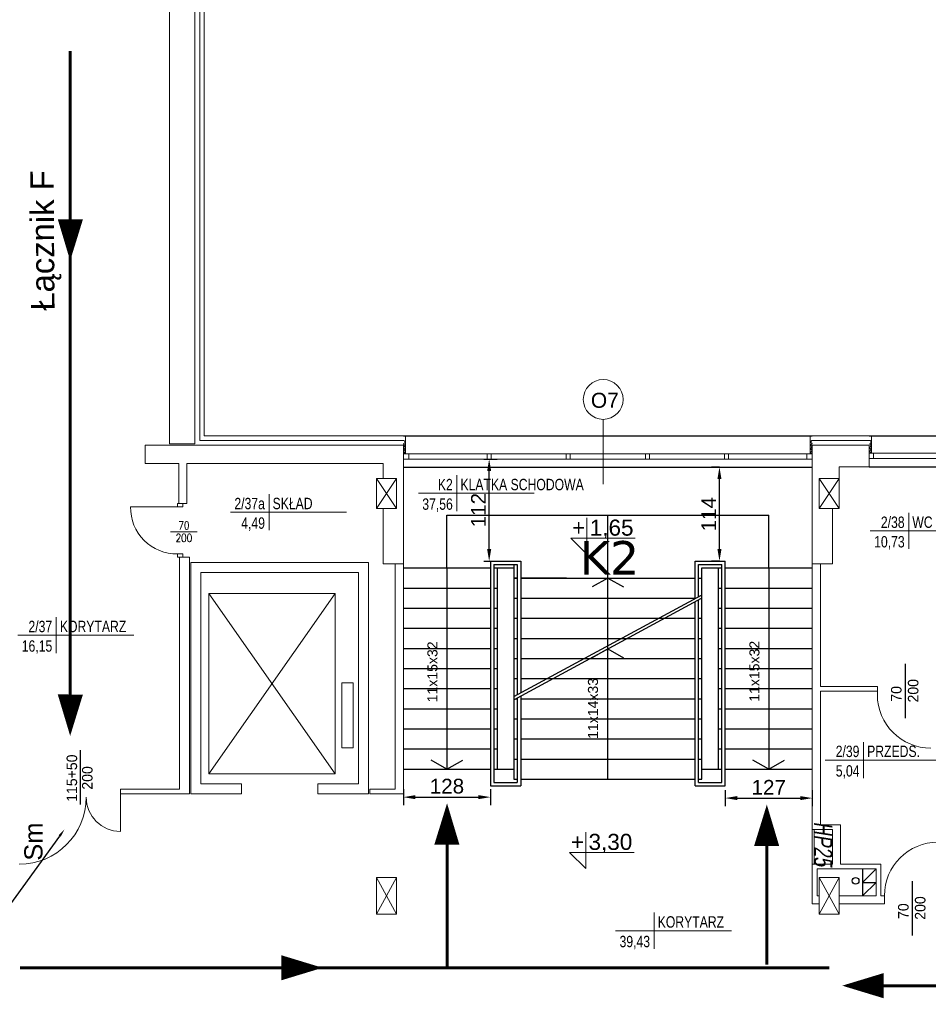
# Model space of a CAD drawing. Header units: millimetres. Extents: x 126553 to 403692, y -95821 to 38049.
# Tile 155 of 256: x 219768 to 221124, y 6802 to 8270. Entities that reach past the tile are written whole.
import ezdxf
from ezdxf import colors
from ezdxf.entities.mleader import LeaderData, LeaderLine
from ezdxf.enums import TextEntityAlignment as Align
from ezdxf.math import Vec2, Vec3

# ---------------------------------------------------------------- set-up
doc = ezdxf.new("R2010")
doc.units = ezdxf.units.MM
for name, color, linetype, lineweight in [('_(06 GRUBA)', 7, 'Continuous', 40), ('A-opis', 7, 'Continuous', 18), ('docieplenie', 6, 'Continuous', 18), ('docieplenie zew.', 6, 'Continuous', 18), ('ekspertyza', 7, 'Continuous', 30), ('ewakaucja', 3, 'Continuous', 50), ('OKNA', 7, 'Continuous', 13), ('opisy', 7, 'Continuous', 18), ('WAW_ŚLUSARKA ALUMINIOWA OPIS PB', 7, 'Continuous', 9), ('WYMIAR', 7, 'Continuous', 18), ('ŚCIANY CIENKIE', 7, 'Continuous', 18), ('ŚCIANY GRUBE', 7, 'Continuous', 20)]:
    doc.layers.add(name, color=color, linetype=linetype, lineweight=lineweight)
doc.layers.add('KOMINY', color=94, linetype='Continuous', plot=False)
doc.layers.add('WENTYLE_WADLIWE', color=1, linetype='Continuous')
doc.layers.add('WIDOK', color=7, linetype='Continuous')
doc.styles.add('AR12', font='arial.ttf', dxfattribs={"height": 12})
doc.styles.add('Arial', font='arial.ttf')
doc.styles.add('OPIS', font='romans.shx', dxfattribs={"width": 0.8})
doc.styles.add('ROMANS', font='romans.shx', dxfattribs={"width": 0.7})
doc.styles.add('RS12', font='Romans', dxfattribs={"width": 0.75, "height": 12})
doc.styles.add('RS8', font='ROMANS.SHX', dxfattribs={"width": 0.75, "height": 8})
doc.styles.add('STYLE1', font='txt', dxfattribs={"width": 0.8})
doc.linetypes.add('ZIGZAG', pattern='A,0.0001,-0.2,[131,LTYPESHP.SHX,S=0.2,R=0,X=-0.2,Y=0],-0.4,[131,LTYPESHP.SHX,S=0.2,R=180,X=0.2,Y=0],-0.2', length=0.8001)
doc.dimstyles.new('100 moje', dxfattribs={"dimtxt": 22, "dimasz": 12, "dimexe": 12, "dimexo": 20, "dimgap": 3, "dimtad": 1, "dimdec": 1, "dimrnd": 0.5, "dimtxsty": 'Standard', "dimblk1": 'ARCHTICK', "dimblk2": 'ARCHTICK', "dimsah": 1, "dimcen": 0.1, "dimdle": 10, "dimclrd": 256, "dimclre": 256, "dimclrt": 256, "dimadec": 0, "dimazin": 0, "dimtfac": 1, "dimtdec": 1, "dimtofl": 0, "dimtmove": 1, "dimatfit": 3, "dimfxl": 12, "dimfxlon": 1, "dimtolj": 1, "dimtzin": 0, "dimarcsym": 0})

# ---------------------------------------------------------------- blocks, each defined once
blk = doc.blocks.new('METKA')
for p, q in [((0, 26.9), (0, -26.9)), ((-57.4, 0), (115.4, 0))]:
    blk.add_line(p, q)
at = {"layer": 'opisy', "style": 'STYLE1', "width": 0.8, "flags": 4}
for tag, p in [('NUMER', (-6.1, 4.5)), ('POWIERZCHNIA', (-6, -24.6))]:
    blk.add_attdef(tag, text='', height=17, dxfattribs=at).set_placement(p, align=Align.RIGHT)
for tag, p in [('NAZWA', (5.3, 4.6)), ('POSADZKA', (5.6, -24.7))]:
    blk.add_attdef(tag, p, '', height=17, dxfattribs=at)
blk = doc.blocks.new('KOTA-WA')
at = {"color": 7}
for p, q in [((0, 27), (0, 0)), ((-12, 12), (0, 0)), ((-12, 12), (36, 12))]:
    blk.add_line(p, q, dxfattribs=at)
at = {"layer": 'A-opis', "color": 7, "style": 'RS12', "width": 0.6, "flags": 4}
blk.add_attdef('ZNAK', text='', height=8, dxfattribs=at).set_placement((-6.18, 19.74), align=Align.MIDDLE)
blk.add_attdef('RZEDNA', text='', height=10, dxfattribs=at).set_placement((2.11, 11.17), align=Align.BOTTOM_LEFT)
at = {"layer": 'A-opis', "color": 7, "style": 'RS8', "width": 0.6, "flags": 4}
blk.add_attdef('UWAGA', text='', height=7, dxfattribs=at).set_placement((3.83, 8.14), align=Align.TOP_LEFT)
blk = doc.blocks.new('A$C121B6CE3')
blk.add_lwpolyline([(0, -20), (0, 20)])
at = {"style": 'OPIS', "width": 0.8}
blk.add_attdef('Szerokość', text='', height=12, rotation=90, dxfattribs=at).set_placement((0, 0), align=Align.BOTTOM_CENTER)
blk.add_attdef('Wysokość', text='', height=12, rotation=90, dxfattribs=at).set_placement((3, 0), align=Align.TOP_CENTER)
blk = doc.blocks.new('*D2475')
at = {"layer": 'Defpoints', "color": 0, "linetype": 'Continuous', "lineweight": 60, "transparency": 16777216}
for p in [(220440.8, 7615.1), (220468.7, 7615.1), (220440.8, 7462.7)]:
    blk.add_point(p, dxfattribs=at)
at = {"layer": 'ekspertyza', "color": 1, "linetype": 'Continuous', "lineweight": -2, "transparency": 16777216}
for p, q in [((220460.8, 7615.1), (220480.7, 7615.1)), ((220468.7, 7480.7), (220468.7, 7597.1)), ((220460.8, 7462.7), (220480.7, 7462.7))]:
    blk.add_line(p, q, dxfattribs=at)
at = {"layer": 'ekspertyza', "color": 1, "linetype": 'Continuous', "lineweight": 60, "transparency": 16777216}
for points in [[(220465.7, 7597.1), (220471.7, 7597.1), (220468.7, 7615.1)], [(220465.7, 7480.7), (220471.7, 7480.7), (220468.7, 7462.7)]]:
    blk.add_solid(points, dxfattribs=at)
at = {"layer": 'ekspertyza', "color": 1, "linetype": 'Continuous', "lineweight": 20, "transparency": 16777216, "insert": (220452.7, 7538.9), "char_height": 22, "attachment_point": 5, "rotation": 90, "style": 'Arial'}
blk.add_mtext('\\A1;112', dxfattribs=at)
blk = doc.blocks.new('*D2476')
at = {"layer": 'Defpoints', "color": 0, "linetype": 'Continuous', "lineweight": 60, "transparency": 16777216}
for p in [(220812.2, 7603.1), (220820.7, 7603.1), (220820.7, 7462.7)]:
    blk.add_point(p, dxfattribs=at)
at = {"layer": 'ekspertyza', "color": 1, "linetype": 'Continuous', "lineweight": -2, "transparency": 16777216}
for p, q in [((220812.2, 7603.1), (220800.2, 7603.1)), ((220812.2, 7480.7), (220812.2, 7585.1)), ((220812.2, 7462.7), (220800.2, 7462.7))]:
    blk.add_line(p, q, dxfattribs=at)
at = {"layer": 'ekspertyza', "color": 1, "linetype": 'Continuous', "lineweight": 60, "transparency": 16777216}
for points in [[(220809.2, 7585.1), (220815.2, 7585.1), (220812.2, 7603.1)], [(220809.2, 7480.7), (220815.2, 7480.7), (220812.2, 7462.7)]]:
    blk.add_solid(points, dxfattribs=at)
at = {"layer": 'ekspertyza', "color": 1, "linetype": 'Continuous', "lineweight": 20, "transparency": 16777216, "insert": (220796.2, 7532.9), "char_height": 22, "attachment_point": 5, "rotation": 90, "style": 'Arial'}
blk.add_mtext('\\A1;114', dxfattribs=at)
blk = doc.blocks.new('*D2477')
at = {"layer": 'Defpoints', "color": 0, "linetype": 'Continuous', "lineweight": -3}
for p in [(220340.7, 7152.7), (220470.7, 7152.7), (220470.7, 7110.8)]:
    blk.add_point(p, dxfattribs=at)
at = {"layer": 'ekspertyza', "color": 1, "linetype": 'Continuous', "lineweight": -2}
for p, q in [((220340.7, 7122.8), (220340.7, 7098.8)), ((220470.7, 7122.8), (220470.7, 7098.8)), ((220358.7, 7110.8), (220452.7, 7110.8))]:
    blk.add_line(p, q, dxfattribs=at)
at = {"layer": 'ekspertyza', "color": 1, "linetype": 'Continuous', "lineweight": -3}
for points in [[(220358.7, 7113.8), (220358.7, 7107.8), (220340.7, 7110.8)], [(220452.7, 7113.8), (220452.7, 7107.8), (220470.7, 7110.8)]]:
    blk.add_solid(points, dxfattribs=at)
at = {"layer": 'ekspertyza', "color": 1, "linetype": 'Continuous', "lineweight": 20, "insert": (220405.7, 7127.1), "char_height": 22, "attachment_point": 5, "style": 'Arial'}
blk.add_mtext('\\A1;128', dxfattribs=at)
blk = doc.blocks.new('*D2478')
at = {"layer": 'Defpoints', "color": 0, "linetype": 'Continuous', "lineweight": -3}
for p in [(220820.7, 7152.7), (220950.7, 7152.7), (220950.7, 7109.4)]:
    blk.add_point(p, dxfattribs=at)
at = {"layer": 'ekspertyza', "color": 1, "linetype": 'Continuous', "lineweight": -2}
for p, q in [((220820.7, 7121.4), (220820.7, 7097.4)), ((220838.7, 7109.4), (220932.7, 7109.4)), ((220950.7, 7121.4), (220950.7, 7097.4))]:
    blk.add_line(p, q, dxfattribs=at)
at = {"layer": 'ekspertyza', "color": 1, "linetype": 'Continuous', "lineweight": -3}
for points in [[(220838.7, 7112.4), (220838.7, 7106.4), (220820.7, 7109.4)], [(220932.7, 7112.4), (220932.7, 7106.4), (220950.7, 7109.4)]]:
    blk.add_solid(points, dxfattribs=at)
at = {"layer": 'ekspertyza', "color": 1, "linetype": 'Continuous', "lineweight": 20, "insert": (220885.7, 7125.5), "char_height": 22, "attachment_point": 5, "style": 'Arial'}
blk.add_mtext('\\A1;127', dxfattribs=at)

msp = doc.modelspace()

# ---------------------------------------------------------------- linework, layer by layer
at = {"layer": 'docieplenie', "color": 0, "linetype": 'ZIGZAG'}
for p, q in [((220037.26681, 7642.63343), (220037.26681, 9284.67806)), ((220037.26681, 7642.63343), (220342.16577, 7642.63343)), ((220949.74509, 7642.63343), (221037.41055, 7642.63343))]:
    msp.add_line(p, q, dxfattribs=at)
at = {"layer": 'docieplenie', "color": 0}
for p, q in [((220343.43747, 7639.95064), (220341.16834, 7637.68313)), ((220341.16834, 7637.68313), (220343.43747, 7634.90022)), ((220342.16577, 7642.63343), (220343.43747, 7639.95064)), ((220950.25606, 7638.25925), (220947.98693, 7635.99174)), ((220949.74509, 7642.63343), (220948.07366, 7640.03448)), ((220948.07366, 7640.03448), (220950.25606, 7638.25925)), ((221038.68225, 7639.95064), (221036.41312, 7637.68313)), ((221036.41312, 7637.68313), (221038.68225, 7634.90022)), ((221037.41055, 7642.63343), (221038.68225, 7639.95064)), ((220343.43747, 7634.90022), (220340.9516, 7631.85707)), ((220340.9516, 7631.85707), (220343.47798, 7629.33678)), ((220343.47798, 7629.33678), (220340.97611, 7626.57629)), ((220340.97611, 7626.57629), (220343.47798, 7624.59707)), ((220343.47798, 7624.59707), (220342.74821, 7624.0241)), ((220950.25606, 7633.20884), (220947.77018, 7630.16569)), ((220947.77018, 7630.16569), (220950.29656, 7627.6454)), ((220947.98693, 7635.99174), (220950.25606, 7633.20884)), ((220950.47045, 7627.59961), (220948.02127, 7625.20308)), ((220948.02127, 7625.20308), (220949.04174, 7623.92839)), ((221038.68225, 7634.90022), (221036.19638, 7631.85707)), ((221036.19638, 7631.85707), (221038.72276, 7629.33678)), ((221038.72276, 7629.33678), (221036.22089, 7626.57629)), ((221036.22089, 7626.57629), (221038.72276, 7624.59707)), ((221038.72276, 7624.59707), (221037.99299, 7624.0241))]:
    msp.add_line(p, q, dxfattribs=at)
at = {"layer": 'docieplenie', "color": 3, "lineweight": 60}
msp.add_line((220882.85823, 6861.02849), (220882.85823, 7086.85809), dxfattribs=at)
at = {"layer": 'docieplenie', "color": 0, "lineweight": 30}
for points in [[(221089.68031, 7228.58084), (221089.68031, 7309.44879)], [(219858.87749, 7180.70878), (219858.87749, 7099.84083)], [(221100.18031, 6904.53112), (221100.18031, 6985.39906)]]:
    msp.add_lwpolyline(points, dxfattribs=at)
at = {"layer": 'docieplenie', "color": 0}
msp.add_lwpolyline([(219918.72505, 7110.17806), (219918.72505, 7059.67806)], dxfattribs=at)
at = {"layer": 'docieplenie', "color": 0, "lineweight": 0}
for centre, start, end in [((221127.72505, 7263.82778), 180, 270), ((221138.22505, 6963.67806), 90, 180)]:
    msp.add_arc(centre, 80, start, end, dxfattribs=at)
at = {"layer": 'docieplenie', "color": 0}
for centre, radius, start, end in [((219767.72505, 7110.67806), 100, 270, 0), ((219918.72505, 7110.67806), 51, 180, 270)]:
    msp.add_arc(centre, radius, start, end, dxfattribs=at)
at = {"layer": 'docieplenie zew.', "color": 0}
for p, q in [((220043.72505, 7649.67806), (220043.72505, 9284.67806)), ((220343.72505, 7649.67806), (220043.72505, 7649.67806)), ((220343.72505, 7623.67806), (220343.72505, 7649.67806)), ((220950.72505, 7649.67806), (220947.72505, 7649.67806)), ((220947.72505, 7649.67806), (220947.72505, 7623.67806)), ((221038.96983, 7649.67806), (220950.72505, 7649.67806)), ((221038.96983, 7635.67806), (221038.96983, 7649.67806)), ((220340.72505, 7623.67806), (220343.72505, 7623.67806)), ((220340.72505, 7623.67806), (220343.72505, 7623.67806)), ((220340.72505, 7623.05306), (220343.72505, 7623.05306)), ((220340.72505, 7623.05306), (220343.72505, 7623.05306)), ((220343.72505, 7623.67806), (220343.72505, 7635.67806)), ((220947.72505, 7623.67806), (220950.72505, 7623.67806)), ((220947.72505, 7623.05306), (220950.72505, 7623.05306)), ((221035.96983, 7623.67806), (221038.96983, 7623.67806)), ((221038.96983, 7623.67806), (221038.96983, 7635.67806))]:
    msp.add_line(p, q, dxfattribs=at)
at = {"layer": 'ewakaucja', "color": 3, "lineweight": 60}
msp.add_line((220405.90748, 6856.32806), (220405.90748, 7088.8279), dxfattribs=at)
for points in [[(219843.77402, 8223.58341), (219843.77402, 7248.71654)], [(219769.22104, 6856.32806), (220975.72515, 6856.32806)], [(221885.88815, 6829.63374), (221019.8288, 6829.63374)]]:
    msp.add_lwpolyline(points, dxfattribs=at)
for points in [[(219843.77402, 7910.96959, 0, 37.5, 0), (219844.02885, 7972.6723, 37.5, 37.5, 0)], [(219843.77402, 7202.20585, 0, 37.5, 0), (219844.02885, 7263.90856, 37.5, 37.5, 0)], [(220405.90748, 7101.59335, 0, 37.5, 0), (220405.65265, 7039.89064, 37.5, 37.5, 0)], [(220882.85823, 7099.62354, 0, 37.5, 0), (220882.6034, 7037.92082, 37.5, 37.5, 0)], [(220220.25571, 6856.32806, 0, 37.5, 0), (220158.55246, 6856.32806, 37.5, 37.5, 0)], [(220995.27845, 6829.63374, 0, 37.5, 0), (221056.98169, 6829.63374, 37.5, 37.5, 0)]]:
    msp.add_lwpolyline(points, format="xyseb", dxfattribs=at)
at = {"layer": 'KOMINY', "color": 0}
for p, q in [((221025.72505, 7003.67806), (221025.72505, 6963.65919)), ((221045.72505, 7003.67806), (221025.72505, 6983.66863)), ((221045.72505, 7003.67806), (221025.72505, 6983.66863)), ((221025.72505, 7003.67806), (221025.72505, 6963.65919)), ((221025.72505, 6983.66863), (221045.72505, 6983.66863)), ((221045.72505, 6983.66863), (221025.72505, 6963.65919)), ((221045.72505, 6983.66863), (221025.72505, 6963.65919)), ((221025.72505, 6983.66863), (221045.72505, 6983.66863))]:
    msp.add_line(p, q, dxfattribs=at)
msp.add_circle((221015.32037, 6985.91237), 5, dxfattribs=at)
at = {"layer": 'OKNA', "color": 0}
for p, q in [((220340.72505, 7623.05306), (220950.72505, 7623.05306)), ((221035.72505, 7623.67806), (221275.72505, 7623.67806)), ((221041.72505, 7615.67806), (221041.72505, 7623.67806)), ((220340.72505, 7615.05306), (220950.72505, 7615.05306)), ((221035.72505, 7615.67806), (221275.72505, 7615.67806))]:
    msp.add_line(p, q, dxfattribs=at)
at = {"layer": 'opisy', "color": 0}
msp.add_line((220638.76178, 7577.72403), (220638.76178, 7674.23679), dxfattribs=at)
at = {"layer": 'opisy', "color": 7}
for points in [[(220011.72515, 7548.67806), (220003.92515, 7548.67806), (220003.92515, 7543.64034), (220011.72515, 7543.64034)], [(220011.72515, 7473.64034), (220003.92515, 7473.64034), (220003.92515, 7468.60262), (220011.72515, 7468.60262)]]:
    msp.add_lwpolyline(points, close=True, dxfattribs=at)
msp.add_lwpolyline([(220003.92515, 7543.64034), (219933.92515, 7543.64034)], dxfattribs=at)
at = {"layer": 'opisy', "color": 0}
msp.add_circle((220638.76178, 7703.93704), 29.70025, dxfattribs=at)
at = {"layer": 'opisy', "color": 7}
msp.add_arc((220002.73515, 7542.45034), 68.82029, 179.00922768, 270.99077232, dxfattribs=at)
at = {"layer": 'WIDOK', "color": 0}
for p, q in [((220340.72505, 7649.67806), (220950.72505, 7649.67806)), ((221035.72505, 7649.67806), (221275.72505, 7649.67806)), ((220340.72505, 7603.05306), (220950.72505, 7603.05306)), ((221035.72505, 7603.67806), (221275.72505, 7603.67806)), ((220405.72505, 7452.67806), (220405.72505, 7531.32023)), ((220405.72505, 7531.32023), (220885.72505, 7531.32023)), ((220645.72505, 7137.67806), (220645.72505, 7531.32023)), ((220885.72505, 7452.67806), (220885.72505, 7531.32023)), ((220470.72505, 7462.67806), (220515.72505, 7462.67806)), ((220470.72505, 7462.67806), (220470.72505, 7127.67806)), ((220515.72505, 7462.67806), (220515.72505, 7266.27908)), ((220775.72505, 7462.67806), (220820.72505, 7462.67806)), ((220775.72505, 7406.81962), (220775.72505, 7462.67806)), ((220820.72505, 7127.67806), (220820.72505, 7462.67806)), ((220340.72505, 7452.67806), (220470.72505, 7452.67806)), ((220405.72505, 7452.67806), (220405.72505, 7152.67806)), ((220475.72505, 7457.67806), (220510.72505, 7457.67806)), ((220475.72505, 7457.67806), (220475.72505, 7132.67806)), ((220475.72505, 7452.67806), (220480.72505, 7452.67806)), ((220480.72505, 7452.67806), (220480.72505, 7152.67806)), ((220480.72505, 7452.67806), (220505.72505, 7452.67806)), ((220505.72505, 7457.67806), (220505.72505, 7137.67806)), ((220505.72505, 7452.67806), (220505.72505, 7152.67806)), ((220510.72505, 7457.67806), (220510.72505, 7263.57638)), ((220780.72505, 7457.67806), (220815.72505, 7457.67806)), ((220780.72505, 7409.52232), (220780.72505, 7457.67806)), ((220785.72505, 7152.67806), (220785.72505, 7452.67806)), ((220785.72505, 7452.67806), (220810.72505, 7452.67806)), ((220810.72505, 7152.67806), (220810.72505, 7452.67806)), ((220810.72505, 7452.67806), (220815.72505, 7452.67806)), ((220815.72505, 7132.67806), (220815.72505, 7457.67806)), ((220820.72505, 7452.67806), (220950.72505, 7452.67806)), ((220885.72505, 7452.67806), (220885.72505, 7152.67806)), ((220505.72505, 7437.67806), (220510.72505, 7437.67806)), ((220510.72505, 7437.67806), (220505.72505, 7437.67806)), ((220584.02848, 7437.67806), (220515.72505, 7437.67806)), ((220515.72505, 7437.67806), (220775.72505, 7437.67806)), ((220645.72505, 7437.67806), (220622.20104, 7424.44235)), ((220645.72505, 7437.67806), (220669.24907, 7424.44235)), ((220780.72505, 7437.67806), (220785.72505, 7437.67806)), ((220340.72505, 7422.67806), (220470.72505, 7422.67806)), ((220475.72505, 7422.67806), (220480.72505, 7422.67806)), ((220810.72505, 7422.67806), (220815.72505, 7422.67806)), ((220820.72505, 7422.67806), (220950.72505, 7422.67806)), ((220505.642, 7260.69102), (220785.642, 7412.04237)), ((220505.642, 7256.14405), (220785.642, 7407.4954)), ((220505.72505, 7407.67806), (220510.72505, 7407.67806)), ((220515.72505, 7407.67806), (220775.72505, 7407.67806)), ((220775.72505, 7127.67806), (220775.72505, 7402.27265)), ((220780.72505, 7132.67806), (220780.72505, 7404.97535)), ((220785.72505, 7137.67806), (220785.72505, 7409.97535)), ((220340.72505, 7392.67806), (220470.72505, 7392.67806)), ((220475.72505, 7392.67806), (220480.72505, 7392.67806)), ((220810.72505, 7392.67806), (220815.72505, 7392.67806)), ((220820.72505, 7392.67806), (220950.72505, 7392.67806)), ((220505.72505, 7377.67806), (220510.72505, 7377.67806)), ((220515.72505, 7377.67806), (220775.72505, 7377.67806)), ((220730.22505, 7377.67806), (220775.72505, 7377.67806)), ((220780.72505, 7377.67806), (220785.72505, 7377.67806)), ((220340.72505, 7362.67806), (220470.72505, 7362.67806)), ((220475.72505, 7362.67806), (220480.72505, 7362.67806)), ((220810.72505, 7362.67806), (220815.72505, 7362.67806)), ((220820.72505, 7362.67806), (220950.72505, 7362.67806)), ((220505.72505, 7347.67806), (220510.72505, 7347.67806)), ((220515.72505, 7347.67806), (220775.72505, 7347.67806)), ((220674.72505, 7347.67806), (220775.72505, 7347.67806)), ((220780.72505, 7347.67806), (220785.72505, 7347.67806)), ((220340.72505, 7332.67806), (220470.72505, 7332.67806)), ((220475.72505, 7332.67806), (220480.72505, 7332.67806)), ((220645.72505, 7331.86462), (220622.20104, 7318.62891)), ((220645.72505, 7331.86462), (220669.24907, 7318.62891)), ((220810.72505, 7332.67806), (220815.72505, 7332.67806)), ((220820.72505, 7332.67806), (220950.72505, 7332.67806)), ((220505.72505, 7317.67806), (220510.72505, 7317.67806)), ((220515.72505, 7317.67806), (220775.72505, 7317.67806)), ((220619.22505, 7317.67806), (220775.72505, 7317.67806)), ((220780.72505, 7317.67806), (220785.72505, 7317.67806)), ((220340.72505, 7302.67806), (220470.72505, 7302.67806)), ((220475.72505, 7302.67806), (220480.72505, 7302.67806)), ((220810.72505, 7302.67806), (220815.72505, 7302.67806)), ((220820.72505, 7302.67806), (220950.72505, 7302.67806)), ((220505.72505, 7287.67806), (220510.72505, 7287.67806)), ((220515.72505, 7287.67806), (220775.72505, 7287.67806)), ((220563.72505, 7287.67806), (220775.72505, 7287.67806)), ((220780.72505, 7287.67806), (220785.72505, 7287.67806)), ((220340.72505, 7272.67806), (220470.72505, 7272.67806)), ((220475.72505, 7272.67806), (220480.72505, 7272.67806)), ((220810.72505, 7272.67806), (220815.72505, 7272.67806)), ((220820.72505, 7272.67806), (220950.72505, 7272.67806)), ((220508.22505, 7257.67806), (220510.72505, 7257.67806)), ((220510.72505, 7259.02941), (220510.72505, 7132.67806)), ((220515.72505, 7261.73211), (220515.72505, 7127.67806)), ((220515.72505, 7257.67806), (220775.72505, 7257.67806)), ((220780.72505, 7257.67806), (220785.72505, 7257.67806)), ((220340.72505, 7242.67806), (220470.72505, 7242.67806)), ((220475.72505, 7242.67806), (220480.72505, 7242.67806)), ((220810.72505, 7242.67806), (220815.72505, 7242.67806)), ((220820.72505, 7242.67806), (220950.72505, 7242.67806)), ((220505.72505, 7227.67806), (220510.72505, 7227.67806)), ((220515.72505, 7227.67806), (220775.72505, 7227.67806)), ((220780.72505, 7227.67806), (220785.72505, 7227.67806)), ((220340.72505, 7212.67806), (220470.72505, 7212.67806)), ((220475.72505, 7212.67806), (220480.72505, 7212.67806)), ((220810.72505, 7212.67806), (220815.72505, 7212.67806)), ((220820.72505, 7212.67806), (220950.72505, 7212.67806)), ((220505.72505, 7197.67806), (220510.72505, 7197.67806)), ((220515.72505, 7197.67806), (220775.72505, 7197.67806)), ((220780.72505, 7197.67806), (220785.72505, 7197.67806)), ((220340.72505, 7182.67806), (220470.72505, 7182.67806)), ((220475.72505, 7182.67806), (220480.72505, 7182.67806)), ((220810.72505, 7182.67806), (220815.72505, 7182.67806)), ((220820.72505, 7182.67806), (220950.72505, 7182.67806)), ((220505.72505, 7167.67806), (220510.72505, 7167.67806)), ((220515.72505, 7167.67806), (220775.72505, 7167.67806)), ((220780.72505, 7167.67806), (220785.72505, 7167.67806)), ((220340.72505, 7152.67806), (220470.72505, 7152.67806)), ((220405.72505, 7152.67806), (220382.20104, 7165.91376)), ((220405.72505, 7152.67806), (220429.24907, 7165.91376)), ((220475.72505, 7152.67806), (220480.72505, 7152.67806)), ((220480.72505, 7152.67806), (220505.72505, 7152.67806)), ((220785.72505, 7152.67806), (220810.72505, 7152.67806)), ((220810.72505, 7152.67806), (220815.72505, 7152.67806)), ((220820.72505, 7152.67806), (220950.72505, 7152.67806)), ((220885.72505, 7152.67806), (220862.20104, 7165.91376)), ((220885.72505, 7152.67806), (220909.24907, 7165.91376)), ((220505.72505, 7137.67806), (220510.72505, 7137.67806)), ((220515.72505, 7137.67806), (220775.72505, 7137.67806)), ((220780.72505, 7137.67806), (220785.72505, 7137.67806)), ((220470.72505, 7127.67806), (220515.72505, 7127.67806)), ((220475.72505, 7132.67806), (220510.72505, 7132.67806)), ((220775.72505, 7127.67806), (220820.72505, 7127.67806)), ((220780.72505, 7132.67806), (220815.72505, 7132.67806))]:
    msp.add_line(p, q, dxfattribs=at)
at = {"layer": 'ŚCIANY CIENKIE', "color": 0}
for p, q in [((219991.72505, 7637.67806), (219991.72505, 7741.88452)), ((220029.72505, 7637.67806), (220029.72505, 7741.88452)), ((219991.72505, 7637.67806), (220029.72505, 7637.67806)), ((220330.72505, 7586.17806), (220300.72505, 7541.17806)), ((220300.72505, 7586.17806), (220330.72505, 7541.17806)), ((220990.72505, 7586.17806), (220960.72505, 7541.17806)), ((220960.72505, 7586.17806), (220990.72505, 7541.17806)), ((220050.44166, 7145.35387), (220050.44166, 7414.4461)), ((220050.44166, 7414.4461), (220238.84255, 7145.35387)), ((220238.84255, 7414.4461), (220050.44166, 7145.35387)), ((220050.44166, 7414.4461), (220238.84255, 7414.4461)), ((220238.84255, 7414.4461), (220050.44166, 7414.4461)), ((220238.84255, 7414.4461), (220238.84255, 7145.35387)), ((220248.90411, 7281.3277), (220266.00599, 7281.3277)), ((220248.90411, 7184.45543), (220248.90411, 7281.3277)), ((220266.00599, 7281.3277), (220266.00599, 7184.45543)), ((220266.00599, 7184.45543), (220248.90411, 7184.45543)), ((220238.84255, 7145.35387), (220050.44166, 7145.35387)), ((220950.72505, 7010.67806), (220950.72505, 7062.62833)), ((220953.24822, 7010.67806), (220953.24822, 7062.62833)), ((220300.72505, 6936.17806), (220330.72505, 6991.17806)), ((220300.72505, 6991.17806), (220330.72505, 6936.17806)), ((220960.72505, 6991.17806), (220990.72505, 6936.17806)), ((220960.72505, 6936.17806), (220990.72505, 6991.17806))]:
    msp.add_line(p, q, dxfattribs=at)
at = {"layer": 'ŚCIANY GRUBE'}
for p, q in [((219991.72515, 7637.67806), (219991.72515, 9282.67806)), ((220029.72515, 7637.67806), (220029.72515, 9282.67806)), ((219991.72515, 7637.67806), (220029.72515, 7637.67806)), ((219955.72515, 7635.67806), (219955.72515, 7608.67806)), ((219955.72515, 7635.67806), (220343.72505, 7635.67806)), ((220340.72515, 7635.67806), (220340.72515, 7451.53762)), ((219955.72515, 7608.67806), (220005.72515, 7608.67806)), ((220005.72515, 7548.67806), (220005.72515, 7608.67806)), ((220017.72515, 7608.67806), (220310.72515, 7608.67806)), ((220017.72515, 7548.67806), (220017.72515, 7608.67806)), ((220310.72515, 7608.67806), (220310.72515, 7586.17806)), ((220300.72515, 7586.17806), (220300.72515, 7541.17806)), ((220300.72515, 7586.17806), (220330.72515, 7586.17806)), ((220330.72515, 7586.17806), (220330.72515, 7541.17806)), ((220005.72515, 7548.67806), (220017.72515, 7548.67806)), ((220300.72515, 7541.17806), (220330.72515, 7541.17806)), ((220310.72515, 7541.17806), (220310.72515, 7458.67806))]:
    msp.add_line(p, q, dxfattribs=at)
at = {"layer": 'ŚCIANY GRUBE', "color": 0}
for p, q in [((219955.72505, 7635.67806), (220015.72505, 7635.67806)), ((219955.72505, 7635.67806), (220340.72505, 7635.67806)), ((219955.72505, 7635.67806), (220340.72505, 7635.67806)), ((220255.72505, 7635.67806), (220015.72505, 7635.67806)), ((220255.72505, 7635.67806), (220340.72505, 7635.67806)), ((220340.72505, 7635.05306), (220340.72505, 7458.67806)), ((220950.72505, 7635.67806), (221035.72505, 7635.67806)), ((220950.72505, 7062.62833), (220950.72505, 7635.67806)), ((220950.72505, 7635.67806), (221035.72505, 7635.67806)), ((221035.72505, 7635.67806), (221035.72505, 7603.67806)), ((221035.72505, 7635.67806), (221035.72505, 7603.67806)), ((220310.72505, 7586.17806), (220310.72505, 7603.67806)), ((221035.72505, 7603.67806), (220990.72505, 7603.67806)), ((220990.72505, 7586.17806), (220990.72505, 7603.67806)), ((220300.72505, 7541.17806), (220300.72505, 7586.17806)), ((220330.72505, 7586.17806), (220300.72505, 7586.17806)), ((220330.72505, 7586.17806), (220330.72505, 7541.17806)), ((220990.72505, 7586.17806), (220960.72505, 7586.17806)), ((220960.72505, 7541.17806), (220960.72505, 7586.17806)), ((220990.72505, 7586.17806), (220990.72505, 7541.17806)), ((220330.72505, 7541.17806), (220300.72505, 7541.17806)), ((220310.72505, 7541.17806), (220310.72505, 7458.67806)), ((220990.72505, 7541.17806), (220960.72505, 7541.17806)), ((220980.72505, 7458.67806), (220980.72505, 7541.17806)), ((220006.72505, 7122.67806), (220006.72505, 7460.67806)), ((220021.72505, 7115.67806), (220021.72505, 7460.67806)), ((220023.72505, 7460.67806), (220023.72505, 7115.67806)), ((220023.72505, 7460.67806), (220288.72505, 7460.67806)), ((220288.72505, 7460.67806), (220288.72505, 7115.67806)), ((220006.72505, 7444.17806), (220006.72505, 7446.67806)), ((220021.72505, 7446.67806), (220021.72505, 7444.17806)), ((220038.72505, 7130.67806), (220038.72505, 7445.67806)), ((220038.72505, 7445.67806), (220273.72505, 7445.67806)), ((220273.72505, 7445.67806), (220273.72505, 7130.67806)), ((220310.72515, 7458.67806), (220340.72505, 7458.67806)), ((220328.72505, 7458.67806), (220328.72505, 7122.67806)), ((220340.72505, 7458.67806), (220340.72505, 7115.67806)), ((220950.72505, 7458.67806), (220980.72505, 7458.67806)), ((220950.72505, 7458.67806), (220962.72505, 7458.67806)), ((220962.72505, 7458.67806), (220962.72505, 7275.67806)), ((220006.72505, 7122.67806), (220006.72505, 7274.4079)), ((220962.72505, 7275.67806), (221047.72505, 7275.67806)), ((220962.72505, 7275.67806), (221047.72505, 7275.67806)), ((220962.72505, 7275.67806), (221047.72505, 7275.67806)), ((221047.72505, 7263.82778), (221047.72505, 7275.82778)), ((221047.72505, 7263.82778), (221047.72505, 7275.82778)), ((221047.72505, 7268.67806), (221047.72505, 7275.67806)), ((220962.72505, 7268.67806), (221047.72505, 7268.67806)), ((220962.72505, 7268.67806), (220962.72505, 7069.62833)), ((220340.72505, 7122.67806), (220340.72505, 7152.67806)), ((219918.72505, 7122.67806), (220006.72505, 7122.67806)), ((219918.72505, 7122.67806), (219918.72505, 7115.67806)), ((219918.72505, 7110.67806), (219918.72505, 7122.67806)), ((220099.22505, 7130.67806), (220038.72505, 7130.67806)), ((220099.22505, 7115.67806), (220099.22505, 7130.67806)), ((220213.22505, 7115.67806), (220213.22505, 7130.67806)), ((220213.22505, 7130.67806), (220273.72505, 7130.67806)), ((220288.72505, 7115.67806), (220288.72505, 7122.67806)), ((220290.72505, 7122.67806), (220328.72505, 7122.67806)), ((220290.72505, 7122.67806), (220290.72505, 7115.67806)), ((220340.72505, 7115.67806), (220340.72505, 7122.67806)), ((219918.72505, 7115.67806), (220006.72505, 7115.67806)), ((220006.72505, 7115.67806), (220021.72505, 7115.67806)), ((220023.72505, 7115.67806), (220099.22505, 7115.67806)), ((220288.72505, 7115.67806), (220213.22505, 7115.67806)), ((220290.72505, 7115.67806), (220340.72505, 7115.67806)), ((220992.72505, 7069.62833), (220962.72505, 7069.62833)), ((220992.72505, 7010.67806), (220992.72505, 7069.62833)), ((220980.72505, 7062.62833), (220950.72505, 7062.62833)), ((220980.72505, 7010.67806), (220980.72505, 7062.62833)), ((220950.72505, 6951.67806), (220950.72505, 7010.67806)), ((220950.72505, 7010.67806), (220980.72505, 7010.67806)), ((220992.72505, 7010.67806), (221052.72505, 7010.67806)), ((221052.72505, 7010.67806), (221052.72916, 6963.65679)), ((220330.72505, 6991.17806), (220300.72505, 6991.17806)), ((220300.72505, 6936.17806), (220300.72505, 6991.17806)), ((220330.72505, 6991.17806), (220330.72505, 6936.17806)), ((220957.72505, 6963.72778), (220957.72505, 7003.67806)), ((220957.72505, 7003.67806), (220992.72505, 7003.67806)), ((220990.72505, 6991.17806), (220960.72505, 6991.17806)), ((220960.72505, 6936.17806), (220960.72505, 6991.17806)), ((220990.72505, 6991.17806), (220960.72505, 6991.17806)), ((220990.72505, 6991.17806), (220990.72505, 6936.17806)), ((220992.72505, 7003.67806), (221045.72505, 7003.67806)), ((221045.72505, 7003.67806), (221045.72505, 6963.65919)), ((220960.72505, 6963.72778), (220957.72505, 6963.72778)), ((221045.72505, 6963.65919), (220990.72505, 6963.67806)), ((221058.22505, 6963.65491), (221052.72505, 6963.65679)), ((221058.22505, 6963.67806), (221058.22505, 6951.67806)), ((221058.22505, 6963.65491), (221058.22505, 6951.67806)), ((220960.72505, 6951.67806), (220950.72505, 6951.67806)), ((221058.22505, 6951.67806), (220990.72505, 6951.67806)), ((220330.72505, 6936.17806), (220300.72505, 6936.17806)), ((220990.72505, 6936.17806), (220960.72505, 6936.17806))]:
    msp.add_line(p, q, dxfattribs=at)
for points in [[(220340.72505, 7623.05306), (220348.72505, 7623.05306), (220348.72505, 7615.05306), (220340.72505, 7615.05306)], [(220465.72505, 7623.05306), (220471.72505, 7623.05306), (220471.72505, 7615.05306), (220465.72505, 7615.05306)], [(220583.72505, 7623.05306), (220589.72505, 7623.05306), (220589.72505, 7615.05306), (220583.72505, 7615.05306)], [(220701.72505, 7623.05306), (220707.72505, 7623.05306), (220707.72505, 7615.05306), (220701.72505, 7615.05306)], [(220819.72505, 7623.05306), (220825.72505, 7623.05306), (220825.72505, 7615.05306), (220819.72505, 7615.05306)], [(220942.72505, 7623.05306), (220950.72505, 7623.05306), (220950.72505, 7615.05306), (220942.72505, 7615.05306)]]:
    msp.add_lwpolyline(points, close=True, dxfattribs=at)
msp.add_lwpolyline([(220006.72505, 7458.17806), (220006.72505, 7468.60262), (220021.72505, 7468.60262), (220021.72505, 7458.17806)], dxfattribs=at)

# ---------------------------------------------------------------- block references
at = {"layer": 'A-opis', "color": 0}
ref = msp.add_blockref('KOTA-WA', (220614.56922, 7473.20006), dxfattribs=dict(at, xscale=2, yscale=2, zscale=2))
ref.add_attrib('ZNAK', '+', dxfattribs={"layer": '0', "color": 101, "height": 24, "style": 'AR12', "flags": 4}).set_placement((220602.207, 7493.63025), align=Align.BOTTOM_CENTER)
ref.add_attrib('RZEDNA', '1,65', dxfattribs={"layer": '0', "color": 101, "height": 24, "style": 'AR12', "flags": 4}).set_placement((220618.78536, 7493.63025), align=Align.BOTTOM_LEFT)
ref = msp.add_blockref('KOTA-WA', (220612.73957, 7004.46775), dxfattribs=dict(at, xscale=2, yscale=2, zscale=2))
ref.add_attrib('ZNAK', '+', dxfattribs={"layer": '0', "color": 101, "height": 24, "style": 'AR12', "flags": 4}).set_placement((220600.37735, 7024.89794), align=Align.BOTTOM_CENTER)
ref.add_attrib('RZEDNA', '3,30', dxfattribs={"layer": '0', "color": 101, "height": 24, "style": 'AR12', "flags": 4}).set_placement((220616.95571, 7024.89794), align=Align.BOTTOM_LEFT)
at = {"layer": 'opisy', "color": 0}
ref = msp.add_blockref('METKA', (220420.54289, 7564.04042), dxfattribs=at)
ref.add_attrib('NAZWA', 'KLATKA SCHODOWA', (220425.88414, 7568.59942), dxfattribs={"height": 17, "style": 'STYLE1', "width": 0.8, "flags": 4})
ref.add_attrib('NUMER', 'K2', dxfattribs={"height": 17, "style": 'STYLE1', "width": 0.8, "flags": 4}).set_placement((220414.40043, 7568.50786), align=Align.RIGHT)
ref.add_attrib('POWIERZCHNIA', '37,56', dxfattribs={"height": 17, "style": 'STYLE1', "width": 0.8, "flags": 4}).set_placement((220414.50188, 7539.40266), align=Align.RIGHT)
ref = msp.add_blockref('METKA', (220140.34497, 7535.76295), dxfattribs=at)
ref.add_attrib('NAZWA', 'SKŁAD', (220145.68622, 7540.32194), dxfattribs={"height": 17, "style": 'STYLE1', "width": 0.8, "flags": 4})
ref.add_attrib('NUMER', '2/37a', dxfattribs={"height": 17, "style": 'STYLE1', "width": 0.8, "flags": 4}).set_placement((220134.20251, 7540.23038), align=Align.RIGHT)
ref.add_attrib('POWIERZCHNIA', '4,49', dxfattribs={"height": 17, "style": 'STYLE1', "width": 0.8, "flags": 4}).set_placement((220134.30396, 7511.12518), align=Align.RIGHT)
ref = msp.add_blockref('METKA', (221094.487, 7507.87778), dxfattribs=at)
ref.add_attrib('NAZWA', 'WC - MĘSKI', (221099.82825, 7512.43677), dxfattribs={"height": 17, "style": 'STYLE1', "width": 0.8, "flags": 4})
ref.add_attrib('NUMER', '2/38', dxfattribs={"height": 17, "style": 'STYLE1', "width": 0.8, "flags": 4}).set_placement((221088.34454, 7512.34521), align=Align.RIGHT)
ref.add_attrib('POWIERZCHNIA', '10,73', dxfattribs={"height": 17, "style": 'STYLE1', "width": 0.8, "flags": 4}).set_placement((221088.44599, 7483.24001), align=Align.RIGHT)
ref = msp.add_blockref('METKA', (219823.09324, 7352.39628), dxfattribs=at)
ref.add_attrib('NAZWA', 'KORYTARZ', (219828.43449, 7356.95527), dxfattribs={"height": 17, "style": 'STYLE1', "width": 0.8, "flags": 4})
ref.add_attrib('NUMER', '2/37', dxfattribs={"height": 17, "style": 'STYLE1', "width": 0.8, "flags": 4}).set_placement((219816.95079, 7356.86371), align=Align.RIGHT)
ref.add_attrib('POWIERZCHNIA', '16,15', dxfattribs={"height": 17, "style": 'STYLE1', "width": 0.8, "flags": 4}).set_placement((219817.05223, 7327.75851), align=Align.RIGHT)
ref = msp.add_blockref('METKA', (221027.1365, 7166.12875), dxfattribs=at)
ref.add_attrib('NAZWA', 'PRZEDS.', (221032.47775, 7170.68775), dxfattribs={"height": 17, "style": 'STYLE1', "width": 0.8, "flags": 4})
ref.add_attrib('NUMER', '2/39', dxfattribs={"height": 17, "style": 'STYLE1', "width": 0.8, "flags": 4}).set_placement((221020.99405, 7170.59619), align=Align.RIGHT)
ref.add_attrib('POWIERZCHNIA', '5,04', dxfattribs={"height": 17, "style": 'STYLE1', "width": 0.8, "flags": 4}).set_placement((221021.09549, 7141.49099), align=Align.RIGHT)
ref = msp.add_blockref('METKA', (220714.74262, 6911.63163), dxfattribs=at)
ref.add_attrib('NAZWA', 'KORYTARZ', (220720.08387, 6916.19062), dxfattribs={"height": 17, "style": 'STYLE1', "width": 0.8, "flags": 4})
ref.add_attrib('POWIERZCHNIA', '39,43', dxfattribs={"height": 17, "style": 'STYLE1', "width": 0.8, "flags": 4}).set_placement((220708.70161, 6886.99386), align=Align.RIGHT)
at = {"layer": 'WAW_ŚLUSARKA ALUMINIOWA OPIS PB', "color": 7}
ref = msp.add_blockref('A$C121B6CE3', (220013.39112, 7506.50652), dxfattribs=dict(at, xscale=-1, rotation=90))
ref.add_attrib('Szerokość', '70', dxfattribs={"layer": '0', "color": 1, "height": 12, "style": 'OPIS', "width": 0.8}).set_placement((220013.39112, 7506.50652), align=Align.BOTTOM_CENTER)
ref.add_attrib('Wysokość', '200', dxfattribs={"layer": '0', "color": 7, "height": 12, "style": 'OPIS', "width": 0.8}).set_placement((220013.39112, 7503.50652), align=Align.TOP_CENTER)

# ---------------------------------------------------------------- texts
at = {"layer": '_(06 GRUBA)', "color": 5, "insert": (220603.83951, 7492.79469), "char_height": 50, "width": 50.3872802, "attachment_point": 1, "style": 'Arial'}
msp.add_mtext('{\\fVerdana|b0|i0|c238|p34;K2}', dxfattribs=at)
at = {"layer": 'opisy', "color": 0, "insert": (220620.39909, 7713.93396), "char_height": 22.4, "width": 15.9, "attachment_point": 1}
msp.add_mtext('{\\fArial|b0|i0|c238|p34;O7}', dxfattribs=at)
at = {"layer": 'opisy', "color": 0, "attachment_point": 1, "rotation": 90}
for s, insert, char_height, width in [('{\\f@Arial Unicode MS|b0|i0|c238|p34;11x15x32}', (220376.60054, 7252.22344), 15, 139.2113062), ('{\\f@Arial Unicode MS|b0|i0|c238|p34;11x15x32}', (220856.86779, 7253.09697), 15, 139.2113062), ('{\\f@Arial Unicode MS|b0|i0|c238|p34;11x14x33}', (220616.01362, 7197.67806), 15, 139.2113062), ('200', (221093.24037, 7252.02098), 15.68, 11.13), ('115+50', (219838.43139, 7103.86452), 15.68, 11.13), ('200', (219861.45398, 7122.01042), 15.68, 11.13), ('200', (221103.74037, 6927.97126), 15.68, 11.13)]:
    msp.add_mtext(s, dxfattribs=dict(at, insert=insert, char_height=char_height, width=width))
at = {"layer": 'opisy', "color": 7, "char_height": 15.68, "width": 11.13, "attachment_point": 1, "rotation": 90}
for insert in [(221068.09738, 7253.20886), (221078.59738, 6929.15914)]:
    msp.add_mtext('70', dxfattribs=dict(at, insert=insert))
at = {"layer": 'WENTYLE_WADLIWE', "color": 1, "true_color": 0xff0000, "style": 'Arial', "oblique": 9, "width": 0.7}
msp.add_text('HP25', height=27.2, rotation=270, dxfattribs=at).set_placement((220953.46369, 7074.31512))
at = {"layer": 'WENTYLE_WADLIWE', "color": 1, "true_color": 0xff0000, "insert": (219729.95824, 7016.01061), "char_height": 27.2, "width": 44.4174403, "attachment_point": 1, "rotation": 90, "style": 'Arial'}
msp.add_mtext('\\P{\\C5;Sm}', dxfattribs=at)
at = {"layer": 'WYMIAR', "color": 5, "insert": (219785.45652, 7836.29326), "char_height": 35, "width": 445.967337, "attachment_point": 1, "rotation": 90.35462831}
msp.add_mtext('{\\fArial|b0|i0|c238|p34;Łącznik F}', dxfattribs=at)

# ---------------------------------------------------------------- dimensions: what is measured, and where the dimension line sits
at = {"layer": 'ekspertyza', "color": 1, "linetype": 'Continuous', "lineweight": 20, "true_color": 0xff0000}
for base, p1, p2, text, picture, middle in [((220468.72505, 7615.05306), (220440.80624, 7462.67806), (220440.80624, 7615.05306), '112', '*D2475', (220452.68003, 7538.86556)), ((220812.23037, 7603.05306), (220820.72505, 7462.67806), (220820.72505, 7603.05306), '114', '*D2476', (220796.18535, 7532.86556))]:
    dim = msp.add_linear_dim(base=base, p1=p1, p2=p2, angle=90, text=text, dimstyle='100 moje', override={"dimasz": 18, "dimgap": 5, "dimtxsty": 'Arial', "dimclrd": 1, "dimclre": 1, "dimclrt": 1}, dxfattribs=at)
    dim.commit()
    dim.dimension.update_dxf_attribs({"geometry": picture, "text_midpoint": middle})
for base, p1, p2, text, picture, middle in [((220470.72505, 7110.84476), (220340.72505, 7152.67806), (220470.72505, 7152.67806), '128', '*D2477', (220405.72505, 7127.07737)), ((220950.72505, 7109.44268), (220820.72505, 7152.67806), (220950.72505, 7152.67806), '127', '*D2478', (220885.72505, 7125.4877))]:
    dim = msp.add_linear_dim(base=base, p1=p1, p2=p2, text=text, dimstyle='100 moje', override={"dimasz": 18, "dimgap": 5, "dimtxsty": 'Arial', "dimclrd": 1, "dimclre": 1, "dimclrt": 1}, dxfattribs=at)
    dim.commit()
    dim.dimension.update_dxf_attribs({"geometry": picture, "text_midpoint": middle})

# ---------------------------------------------------------------- leaders
at = {"layer": '_(06 GRUBA)', "color": 5, "lineweight": -2}
ml = msp.add_multileader_mtext('Standard', dxfattribs=at)
ml.set_content('drzwi do wymiany na dymoszczelne (Sm)\\Po szerokości skrzydła nieblokowanego minimum 0,9 m w świetle ościeżnicy', color=5, style='ROMANS')
ml.set_leader_properties()
ml.build(insert=Vec2(0, 0))
ml.multileader.update_dxf_attribs({"text_right_attachment_type": 6, "dogleg_length": 0.36, "arrow_head_size": 12, "scale": 3})
ctx = ml.context
ctx.base_point, ctx.scale, ctx.char_height, ctx.arrow_head_size, ctx.landing_gap_size, ctx.plane_origin = Vec3(220732.1025, 5877.81647), 3, 25, 12, 6, Vec3(220244.0059, 5334.97467)
ctx.right_attachment = 6
notes = []
notes.append((ctx, [(1, (1, 1, 0), (221782.6825, 5861.1498), (-1, 0), 1.08, [(2, [(219835.07475, 7062.56884), (219630.81304, 6781.18197)], 0, []), (0, [(221982.28213, 6839.79927)], 0, [])])]))
ctx.mtext.insert, ctx.mtext.flow_direction = Vec3(220738.1025, 5894.48313), 5
for ctx, leaders in notes:
    for number, flags, end, landing, length, lines in leaders:
        leader = LeaderData()
        leader.index, (leader.has_last_leader_line, leader.has_dogleg_vector, leader.attachment_direction) = number, flags
        leader.last_leader_point, leader.dogleg_vector, leader.dogleg_length = Vec3(end), Vec3(landing), length
        for number, points, colour, breaks in lines:
            line = LeaderLine()
            line.index, line.vertices, line.color, line.breaks = number, Vec3.list(points), colors.encode_raw_color(colour), breaks
            leader.lines.append(line)
        ctx.leaders.append(leader)

doc.saveas('drawing.dxf')
